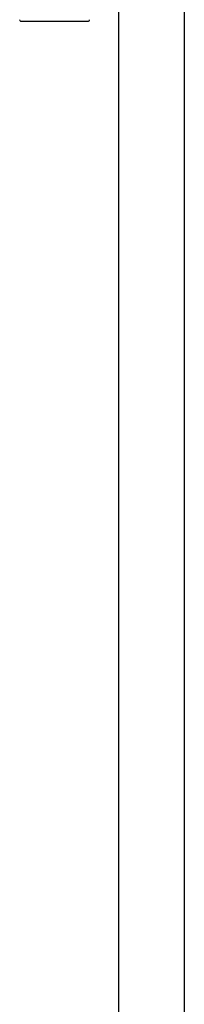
# Model space of a CAD drawing. Header units: millimetres. Extents: x 8 to 1764, y 12 to 2805.
# Tile 15 of 26: x 512 to 567, y 1776 to 2104. Entities that reach past the tile are written whole.
import ezdxf

# ---------------------------------------------------------------- set-up
doc = ezdxf.new("R2010")
doc.units = ezdxf.units.MM

msp = doc.modelspace()

# ---------------------------------------------------------------- linework, layer by layer
at = {"color": 7, "linetype": 'Continuous', "lineweight": 30}
for p, q in [((545.41, 2110.64), (545.41, 1626.73)), ((567.31, 1628.86), (567.31, 2110.64)), ((512.92, 2103.13), (512.94, 2103.13)), ((512.94, 2103.13), (535.18, 2103.13))]:
    msp.add_line(p, q, dxfattribs=at)
for centre, start, end in [((512.92, 2103.63), 177.5187, 270), ((535.18, 2103.63), 270, 2.4813)]:
    msp.add_arc(centre, 0.5, start, end, dxfattribs=at)

doc.saveas('drawing.dxf')
